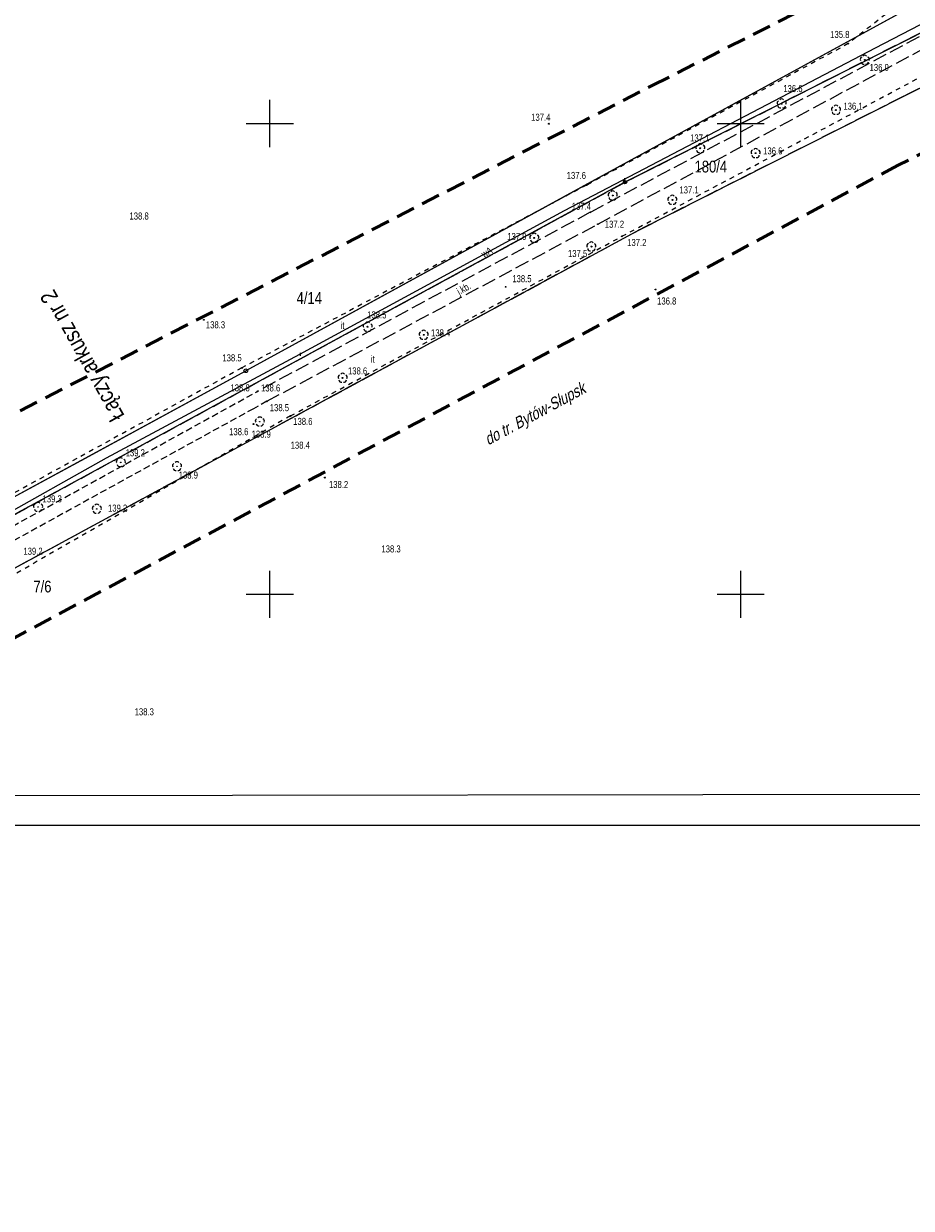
# Model space of a CAD drawing. Header units: metres. Extents: x 6443052 to 6445155, y 6013553 to 6014840.
# Tile 27 of 36: x 6444648 to 6444836, y 6014170 to 6014421. Entities that reach past the tile are written whole.
import ezdxf
from ezdxf.enums import TextEntityAlignment as Align

# ---------------------------------------------------------------- set-up
doc = ezdxf.new("R2010")
doc.units = ezdxf.units.M
doc.header["$MEASUREMENT"] = 0
for name, pattern in [('L_0_03', [2, 1, -1]), ('L_0_06', [4, 3, -1]), ('L_0_0C', [6, 4, -2]), ('L_0_56', [2.1, 1.4, -0.7]), ('L_0_AD', [0])]:
    doc.linetypes.add(name, pattern=pattern)
doc.layers.get('0').update_dxf_attribs({"linetype": 'CONTINUOUS', "lineweight": 18})
for name, color, linetype, lineweight in [('131_Punkt_osnowy_pomiarowej', 7, 'CONTINUOUS', 18), ('202_punkt_graniczny', 7, 'CONTINUOUS', 18), ('203_punkt_graniczny', 7, 'CONTINUOUS', 18), ('211_numer_dzialki_ewidencyjnej', 96, 'CONTINUOUS', 18), ('217_kontur_klasyfikacyjny', 3, 'L_0_06', 18), ('218_kontur_uzytku_gruntowego', 3, 'L_0_06', 18), ('219_dzialka_ewidencyjna', 96, 'CONTINUOUS', 25), ('G_DRO', 7, 'L_0_56', 18), ('j_bruk_pomiar', 7, 'L_0_06', 18), ('luk_G_DRO', 7, 'L_0_56', 18), ('luk_G_SIE_W', 5, 'CONTINUOUS', 18), ('Ramka_wewn_nr_3_i_opis', 7, 'CONTINUOUS', 18), ('siatka', 7, 'CONTINUOUS', 18), ('srednie_nap_pomiar', 1, 'L_0_AD', 18), ('uzytek_pomiar', 7, 'L_0_03', 18), ('Uzytki_gruntowe_POMIOERZONE', 7, 'L_0_03', 18), ('wys_odzysk', 7, 'CONTINUOUS', 18), ('wys_pomiar', 7, 'CONTINUOUS', 18), ('ZAKRES', 212, 'L_0_0C', 50)]:
    doc.layers.add(name, color=color, linetype=linetype, lineweight=lineweight)
doc.layers.add('ramka_zewn', color=212, linetype='CONTINUOUS', lineweight=18, plot=False)
doc.styles.add('Arial CE', font='Arial CE.ttf')
doc.linetypes.add('L_0_AD_SHX_E', pattern='A,0,-1.2,-2.4,-2.4,-2.4,-2.4,-2.4,[17,STARKOWO_STARKÓWKO.shx,S=0.1,R=0,X=0,Y=0],-2.4,[18,STARKOWO_STARKÓWKO.shx,S=0.1,R=0,X=0,Y=0],-2.4,[19,STARKOWO_STARKÓWKO.shx,S=0.1,R=0,X=0,Y=0],-2.4,-2.4,-1.2', length=24)
doc.linetypes.add('L_0_AD_SHX_S', pattern='A,0,-1.2,-2.4,-2.4,[13,STARKOWO_STARKÓWKO.shx,S=0.1,R=0,X=0,Y=0],-2.4,[14,STARKOWO_STARKÓWKO.shx,S=0.1,R=0,X=0,Y=0],-2.4,[15,STARKOWO_STARKÓWKO.shx,S=0.1,R=0,X=0,Y=0],-2.4,[16,STARKOWO_STARKÓWKO.shx,S=0.1,R=0,X=0,Y=0],-2.4,-2.4,-2.4,-2.4,-1.2', length=24)

msp = doc.modelspace()

# ---------------------------------------------------------------- hatches: boundary and pattern name
at = {"linetype": 'Continuous', "lineweight": 13}
for points in [[(6444822.85, 6014416.88, 1), (6444822.85, 6014417.06, 1)], [(6444826.35, 6014413.41, 1), (6444826.35, 6014413.59, 1)], [(6444808.69, 6014404.12, 1), (6444808.69, 6014404.3, 1)], [(6444820.23, 6014402.78, 1), (6444820.23, 6014402.96, 1)], [(6444759.27, 6014399.87, 1), (6444759.27, 6014400.05, 1)], [(6444791.41, 6014394.66, 1), (6444791.41, 6014394.84, 1)], [(6444803.15, 6014393.61, 1), (6444803.15, 6014393.79, 1)], [(6444767.28, 6014386.83, 1), (6444767.28, 6014387.01, 1)], [(6444785.48, 6014383.68, 1), (6444785.48, 6014383.86, 1)], [(6444768.06, 6014381.05, 1), (6444768.06, 6014381.23, 1)], [(6444769.67, 6014378.54, 1), (6444769.67, 6014378.72, 1)], [(6444756.16, 6014375.6, 1), (6444756.16, 6014375.78, 1)], [(6444774.76, 6014375.95, 1), (6444774.76, 6014376.13, 1)], [(6444768.29, 6014373.77, 1), (6444768.29, 6014373.95, 1)], [(6444750.09, 6014365.22, 1), (6444750.09, 6014365.4, 1)], [(6444781.93, 6014364.64, 1), (6444781.93, 6014364.82, 1)], [(6444685.98, 6014358.21, 1), (6444685.98, 6014358.39, 1)], [(6444720.78, 6014356.74, 1), (6444720.78, 6014356.92, 1)], [(6444732.68, 6014355.02, 1), (6444732.68, 6014355.2, 1)], [(6444694.05, 6014348, 1), (6444694.05, 6014348.18, 1)], [(6444694.91, 6014347.39, 1), (6444694.91, 6014347.57, 1)], [(6444715.46, 6014345.88, 1), (6444715.46, 6014346.06, 1)], [(6444697.38, 6014343.02, 1), (6444697.38, 6014343.2, 1)], [(6444699.37, 6014340.92, 1), (6444699.37, 6014341.1, 1)], [(6444704.39, 6014337.8, 1), (6444704.39, 6014337.98, 1)], [(6444696.51, 6014336.08, 1), (6444696.51, 6014336.26, 1)], [(6444711.71, 6014324.7, 1), (6444711.71, 6014324.88, 1)]]:
    msp.add_hatch(color=0, dxfattribs=at).paths.add_polyline_path(points)
at = {"linetype": 'Continuous', "lineweight": 18}
for points in [[(6444826.35, 6014413.4, 1), (6444826.35, 6014413.6, 1)], [(6444808.69, 6014404.11, 1), (6444808.69, 6014404.31, 1)], [(6444820.23, 6014402.77, 1), (6444820.23, 6014402.97, 1)], [(6444791.41, 6014394.65, 1), (6444791.41, 6014394.85, 1)], [(6444803.15, 6014393.6, 1), (6444803.15, 6014393.8, 1)], [(6444772.83, 6014384.61, 1), (6444772.83, 6014384.81, 1)], [(6444785.48, 6014383.67, 1), (6444785.48, 6014383.87, 1)], [(6444756.16, 6014375.59, 1), (6444756.16, 6014375.79, 1)], [(6444768.29, 6014373.76, 1), (6444768.29, 6014373.96, 1)], [(6444720.78, 6014356.73, 1), (6444720.78, 6014356.93, 1)], [(6444732.68, 6014355.01, 1), (6444732.68, 6014355.21, 1)], [(6444715.46, 6014345.87, 1), (6444715.46, 6014346.07, 1)]]:
    msp.add_hatch(color=0, dxfattribs=at).paths.add_polyline_path(points)
at = {"layer": '203_punkt_graniczny', "linetype": 'Continuous', "lineweight": 18}
msp.add_hatch(color=256, dxfattribs=at).paths.add_polyline_path([(6444778.5, 6014377.39, 1), (6444778.5, 6014377.49, 1)])

# ---------------------------------------------------------------- linework, layer by layer
at = {"color": 0, "linetype": 'Continuous', "lineweight": 13, "flags": 128}
msp.add_lwpolyline([(6444706.42, 6014351.32), (6444706.42, 6014350.62)], dxfattribs=at)
at = {"color": 0, "linetype": 'Continuous', "lineweight": 13}
for centre in [(6444822.85, 6014416.97), (6444826.35, 6014413.5), (6444808.69, 6014404.21), (6444820.23, 6014402.87), (6444759.27, 6014399.96), (6444791.41, 6014394.75), (6444803.15, 6014393.7), (6444767.28, 6014386.92), (6444785.48, 6014383.77), (6444768.06, 6014381.14), (6444769.67, 6014378.63), (6444756.16, 6014375.69), (6444774.76, 6014376.04), (6444768.29, 6014373.86), (6444750.09, 6014365.31), (6444781.93, 6014364.73), (6444685.98, 6014358.3), (6444720.78, 6014356.83), (6444732.68, 6014355.11), (6444694.05, 6014348.09), (6444694.91, 6014347.48), (6444715.46, 6014345.97), (6444697.38, 6014343.11), (6444699.37, 6014341.01), (6444704.39, 6014337.89), (6444696.51, 6014336.17), (6444711.71, 6014324.79)]:
    msp.add_circle(centre, 0.0906, dxfattribs=at)
at = {"color": 0, "linetype": 'Continuous', "lineweight": 18}
for centre in [(6444826.35, 6014413.5), (6444808.69, 6014404.21), (6444820.23, 6014402.87), (6444791.41, 6014394.75), (6444803.15, 6014393.7), (6444772.83, 6014384.71), (6444785.48, 6014383.77), (6444756.16, 6014375.69), (6444768.29, 6014373.86), (6444720.78, 6014356.83), (6444732.68, 6014355.11), (6444715.46, 6014345.97)]:
    msp.add_circle(centre, 0.1, dxfattribs=at)
for centre, radius, start, end in [((6444825.87, 6014413.66), 0.49, 110.2826, 214.3302), ((6444826.06, 6014413.09), 0.5, 181.1458, 285.1541), ((6444826.35, 6014414), 0.5, 38.4802, 141.5198), ((6444826.64, 6014413.09), 0.5, 254.8459, 358.8542), ((6444826.83, 6014413.66), 0.49, 325.6698, 69.7174), ((6444808.69, 6014404.71), 0.5, 38.4802, 141.5198), ((6444808.21, 6014404.37), 0.49, 110.2826, 214.3302), ((6444808.4, 6014403.8), 0.5, 181.1458, 285.1541), ((6444808.98, 6014403.8), 0.5, 254.8459, 358.8542), ((6444809.17, 6014404.37), 0.49, 325.6698, 69.7174), ((6444819.75, 6014403.03), 0.49, 110.2826, 214.3302), ((6444820.23, 6014403.37), 0.5, 38.4802, 141.5198), ((6444820.71, 6014403.03), 0.49, 325.6698, 69.7174), ((6444819.94, 6014402.46), 0.5, 181.1458, 285.1541), ((6444820.52, 6014402.46), 0.5, 254.8459, 358.8542), ((6444790.93, 6014394.91), 0.49, 110.2826, 214.3302), ((6444791.41, 6014395.25), 0.5, 38.4802, 141.5198), ((6444791.89, 6014394.91), 0.49, 325.6698, 69.7174), ((6444791.12, 6014394.34), 0.5, 181.1458, 285.1541), ((6444791.7, 6014394.34), 0.5, 254.8459, 358.8542), ((6444802.67, 6014393.86), 0.49, 110.2826, 214.3302), ((6444802.86, 6014393.29), 0.5, 181.1458, 285.1541), ((6444803.15, 6014394.2), 0.5, 38.4802, 141.5198), ((6444803.44, 6014393.29), 0.5, 254.8459, 358.8542), ((6444803.63, 6014393.86), 0.49, 325.6698, 69.7174), ((6444772.35, 6014384.87), 0.49, 110.2826, 214.3302), ((6444772.83, 6014385.21), 0.5, 38.4802, 141.5198), ((6444773.31, 6014384.87), 0.49, 325.6698, 69.7174), ((6444772.54, 6014384.3), 0.5, 181.1458, 285.1541), ((6444773.12, 6014384.3), 0.5, 254.8459, 358.8542), ((6444785, 6014383.93), 0.49, 110.2826, 214.3302), ((6444785.19, 6014383.36), 0.5, 181.1458, 285.1541), ((6444785.48, 6014384.27), 0.5, 38.4802, 141.5198), ((6444785.77, 6014383.36), 0.5, 254.8459, 358.8542), ((6444785.96, 6014383.93), 0.49, 325.6698, 69.7174), ((6444755.68, 6014375.85), 0.49, 110.2826, 214.3302), ((6444755.87, 6014375.28), 0.5, 181.1458, 285.1541), ((6444756.16, 6014376.19), 0.5, 38.4802, 141.5198), ((6444756.45, 6014375.28), 0.5, 254.8459, 358.8542), ((6444756.64, 6014375.85), 0.49, 325.6698, 69.7174), ((6444767.81, 6014374.02), 0.49, 110.2826, 214.3302), ((6444768, 6014373.45), 0.5, 181.1458, 285.1541), ((6444768.29, 6014374.36), 0.5, 38.4802, 141.5198), ((6444768.58, 6014373.45), 0.5, 254.8459, 358.8542), ((6444768.77, 6014374.02), 0.49, 325.6698, 69.7174), ((6444720.3, 6014356.99), 0.49, 110.2826, 214.3302), ((6444720.78, 6014357.33), 0.5, 38.4802, 141.5198), ((6444721.26, 6014356.99), 0.49, 325.6698, 69.7174), ((6444720.49, 6014356.42), 0.5, 181.1458, 285.1541), ((6444721.07, 6014356.42), 0.5, 254.8459, 358.8542), ((6444732.2, 6014355.27), 0.49, 110.2826, 214.3302), ((6444732.68, 6014355.61), 0.5, 38.4802, 141.5198), ((6444733.16, 6014355.27), 0.49, 325.6698, 69.7174), ((6444732.39, 6014354.7), 0.5, 181.1458, 285.1541), ((6444732.97, 6014354.7), 0.5, 254.8459, 358.8542), ((6444714.98, 6014346.13), 0.49, 110.2826, 214.3302), ((6444715.17, 6014345.56), 0.5, 181.1458, 285.1541), ((6444715.46, 6014346.47), 0.5, 38.4802, 141.5198), ((6444715.75, 6014345.56), 0.5, 254.8459, 358.8542), ((6444715.94, 6014346.13), 0.49, 325.6698, 69.7174)]:
    msp.add_arc(centre, radius, start, end, dxfattribs=at)
at = {"layer": '131_Punkt_osnowy_pomiarowej', "linetype": 'Continuous', "lineweight": 18}
msp.add_line((6444775.41, 6014387.91), (6444775.41, 6014388.41), dxfattribs=at)
at = {"layer": '131_Punkt_osnowy_pomiarowej', "lineweight": 18}
msp.add_circle((6444775.41, 6014387.53), 0.375, dxfattribs=at)
at = {"layer": '202_punkt_graniczny', "lineweight": 18}
msp.add_circle((6444775.39, 6014387.51), 0.25, dxfattribs=at)
at = {"layer": '203_punkt_graniczny', "lineweight": 18}
msp.add_circle((6444778.5, 6014377.44), 0.045, dxfattribs=at)
at = {"layer": '217_kontur_klasyfikacyjny', "lineweight": 18}
for p, q in [((6444916.31, 6014447.08), (6444778.5, 6014377.44)), ((6444775.39, 6014387.51), (6444850.73, 6014425.56))]:
    msp.add_line(p, q, dxfattribs=at)
at = {"layer": '218_kontur_uzytku_gruntowego', "lineweight": 18}
for p, q in [((6444778.5, 6014377.44), (6444916.31, 6014447.08)), ((6444916.31, 6014447.08), (6444778.5, 6014377.44)), ((6444850.73, 6014425.56), (6444775.39, 6014387.51)), ((6444775.39, 6014387.51), (6444850.73, 6014425.56))]:
    msp.add_line(p, q, dxfattribs=at)
at = {"layer": '219_dzialka_ewidencyjna', "linetype": 'Continuous', "lineweight": 25}
for p, q in [((6444916.31, 6014447.08), (6444778.5, 6014377.44)), ((6444850.73, 6014425.56), (6444775.39, 6014387.51))]:
    msp.add_line(p, q, dxfattribs=at)
at = {"layer": 'j_bruk_pomiar', "lineweight": 18}
for p, q in [((6444841.4, 6014420.28), (6444768.06, 6014381.14)), ((6444769.67, 6014378.63), (6444843.17, 6014418.25)), ((6444768.06, 6014381.14), (6444697.38, 6014343.11)), ((6444699.37, 6014341.01), (6444769.67, 6014378.63))]:
    msp.add_line(p, q, dxfattribs=at)
at = {"layer": 'luk_G_DRO', "lineweight": 18}
msp.add_line((6444699.37, 6014341.01), (6444696.51, 6014339.42), dxfattribs=at)
at = {"layer": 'luk_G_SIE_W', "linetype": 'Continuous', "lineweight": 18}
for p, q in [((6444828.62, 6014416.05), (6444871.2, 6014438.3)), ((6444762.6, 6014381.5), (6444828.62, 6014416.05)), ((6444706.41, 6014351.04), (6444762.6, 6014381.5))]:
    msp.add_line(p, q, dxfattribs=at)
at = {"layer": 'Ramka_wewn_nr_3_i_opis', "linetype": 'Continuous', "lineweight": 18}
msp.add_line((6445147.47, 6014257.9), (6444326.17, 6014256.8), dxfattribs=at)
at = {"layer": 'ramka_zewn', "linetype": 'Continuous', "lineweight": 13}
msp.add_line((6445153.95, 6014250.91), (6444318.88, 6014250.91), dxfattribs=at)
at = {"layer": 'siatka', "color": 7, "linetype": 'Continuous', "lineweight": 13}
for p, q in [((6444700, 6014395), (6444700, 6014405)), ((6444800, 6014395), (6444800, 6014405)), ((6444695, 6014400), (6444705, 6014400)), ((6444795, 6014400), (6444805, 6014400)), ((6444700, 6014295), (6444700, 6014305)), ((6444800, 6014295), (6444800, 6014305)), ((6444695, 6014300), (6444705, 6014300)), ((6444795, 6014300), (6444805, 6014300))]:
    msp.add_line(p, q, dxfattribs=at)
at = {"layer": 'srednie_nap_pomiar', "linetype": 'L_0_AD_SHX_S'}
msp.add_line((6444837.22, 6014425.28), (6444766.07, 6014386.38), dxfattribs=at)
at = {"layer": 'uzytek_pomiar', "lineweight": 18}
for p, q in [((6444835.46, 6014426.89), (6444822.85, 6014416.97)), ((6444822.85, 6014416.97), (6444767.28, 6014386.92)), ((6444774.76, 6014376.04), (6444844.88, 6014413.47)), ((6444704.39, 6014337.89), (6444774.76, 6014376.04))]:
    msp.add_line(p, q, dxfattribs=at)
at = {"layer": 'ZAKRES', "lineweight": 50}
for p, q in [((6444781.21, 6014408.07), (6445045.08, 6014541.42)), ((6444926.55, 6014438.41), (6444833.42, 6014391.14))]:
    msp.add_line(p, q, dxfattribs=at)

# ---------------------------------------------------------------- texts
at = {"layer": '211_numer_dzialki_ewidencyjnej', "style": 'Arial CE', "width": 0.79}
for s, p in [('180/4', (6444790.2, 6014392.1)), ('4/14', (6444705.7, 6014364.2)), ('7/6', (6444649.8, 6014302.9))]:
    msp.add_text(s, height=2.5, dxfattribs=at).set_placement(p, align=Align.TOP_LEFT)
at = {"layer": 'G_DRO', "style": 'Arial CE', "oblique": 15, "width": 0.79}
msp.add_text('do tr. Bytów-Słupsk', height=2.5, rotation=28.4, dxfattribs=at).set_placement((6444745.2, 6014333.8), align=Align.TOP_LEFT)
at = {"layer": 'luk_G_DRO', "style": 'Arial CE', "width": 0.78}
msp.add_text('j.kb.', height=1.5, rotation=28.6, dxfattribs=at).set_placement((6444739.5, 6014364.9), align=Align.TOP_LEFT)
at = {"layer": 'luk_G_SIE_W', "style": 'Arial CE', "width": 0.78}
msp.add_text('wA', height=1.5, rotation=30.3, dxfattribs=at).set_placement((6444744.72, 6014372.75), align=Align.TOP_LEFT)
at = {"layer": 'Ramka_wewn_nr_3_i_opis', "style": 'Arial CE', "width": 0.81}
msp.add_text('Łączy arkusz nr 2', height=3.5, rotation=119.2, dxfattribs=at).set_placement((6444666.19, 6014336.21), align=Align.TOP_LEFT)
at = {"layer": 'uzytek_pomiar', "style": 'Arial CE', "width": 0.83}
for p in [(6444714.99, 6014357.85), (6444721.43, 6014350.69)]:
    msp.add_text('it', height=1.5, dxfattribs=at).set_placement(p, align=Align.TOP_LEFT)
at = {"layer": 'wys_odzysk', "style": 'Arial CE', "width": 0.78}
for s, p in [('138.8', (6444670.2, 6014381.1)), ('138.8', (6444670.2, 6014381.1)), ('138.9', (6444696.13, 6014334.76)), ('138.9', (6444696.13, 6014334.76)), ('138.4', (6444704.42, 6014332.42)), ('139.2', (6444669.39, 6014330.82)), ('139.2', (6444669.39, 6014330.82)), ('138.9', (6444680.65, 6014326.08)), ('138.9', (6444680.65, 6014326.08)), ('139.3', (6444651.74, 6014321.03)), ('139.3', (6444651.74, 6014321.03)), ('139.2', (6444665.64, 6014319.06)), ('139.2', (6444665.64, 6014319.06)), ('139.2', (6444647.67, 6014309.9)), ('139.2', (6444647.67, 6014309.9)), ('138.3', (6444723.7, 6014310.4)), ('138.3', (6444723.7, 6014310.4)), ('138.3', (6444671.3, 6014275.8)), ('138.3', (6444671.3, 6014275.8))]:
    msp.add_text(s, height=1.5, dxfattribs=at).set_placement(p, align=Align.TOP_LEFT)
at = {"layer": 'wys_pomiar', "style": 'Arial CE', "width": 0.78}
for s, p in [('135.8', (6444819, 6014419.67)), ('136.0', (6444827.36, 6014412.66)), ('136.6', (6444809.04, 6014408.17)), ('136.1', (6444821.81, 6014404.43)), ('137.4', (6444755.5, 6014402.08)), ('137.1', (6444789.25, 6014397.68)), ('136.6', (6444804.76, 6014394.94)), ('137.6', (6444763.05, 6014389.72)), ('137.1', (6444786.98, 6014386.65)), ('137.4', (6444764.12, 6014383.17)), ('137.2', (6444771.14, 6014379.36)), ('137.9', (6444750.42, 6014376.75)), ('137.2', (6444775.89, 6014375.48)), ('137.5', (6444763.32, 6014373.14)), ('138.5', (6444751.49, 6014367.79)), ('136.8', (6444782.24, 6014363.05)), ('138.5', (6444720.68, 6014360.1)), ('138.3', (6444686.42, 6014358)), ('138.4', (6444734.24, 6014356.29)), ('138.5', (6444689.93, 6014350.98)), ('138.6', (6444716.6, 6014348.2)), ('138.8', (6444691.64, 6014344.61)), ('138.6', (6444698.13, 6014344.59)), ('138.5', (6444700, 6014340.4)), ('138.6', (6444704.97, 6014337.48)), ('138.6', (6444691.36, 6014335.3)), ('138.2', (6444712.56, 6014324.08))]:
    msp.add_text(s, height=1.5, dxfattribs=at).set_placement(p, align=Align.TOP_LEFT)

# ---------------------------------------------------------------- wipeouts: each hides what was drawn before it
at = {"color": 0, "linetype": 'Continuous', "lineweight": 18}
msp.add_wipeout([(6444663.26, 6014317.13), (6444663.77, 6014317.27), (6444664.14, 6014317.64), (6444664.28, 6014318.14), (6444664.14, 6014318.65), (6444663.77, 6014319.02), (6444663.26, 6014319.15), (6444662.76, 6014319.02), (6444662.39, 6014318.65), (6444662.25, 6014318.14), (6444662.39, 6014317.64), (6444662.76, 6014317.27)], dxfattribs=at)

# ---------------------------------------------------------------- next in the draw order: hatches: boundary and pattern name
at = {"linetype": 'Continuous', "lineweight": 18}
msp.add_hatch(color=0, dxfattribs=at).paths.add_polyline_path([(6444663.26, 6014318.09, 1), (6444663.26, 6014318.2, 1)])

# ---------------------------------------------------------------- next in the draw order: linework, layer by layer
at = {"color": 0, "linetype": 'Continuous', "lineweight": 18}
msp.add_circle((6444663.26, 6014318.14), 0.0566, dxfattribs=at)
for centre, radius, start, end in [((6444662.78, 6014318.3), 0.48, 112.249, 214.992), ((6444663, 6014317.78), 0.54, 188.427, 280.4915), ((6444663.26, 6014318.58), 0.54, 41.9872, 135), ((6444663.58, 6014317.74), 0.48, 255.9638, 357.6141), ((6444663.74, 6014318.28), 0.5, 328.2405, 68.6294)]:
    msp.add_arc(centre, radius, start, end, dxfattribs=at)

# ---------------------------------------------------------------- next in the draw order: wipeouts: each hides what was drawn before it
at = {"color": 0, "linetype": 'Continuous', "lineweight": 13}
msp.add_wipeout([(6444694.91, 6014347.08), (6444695.11, 6014347.13), (6444695.26, 6014347.28), (6444695.31, 6014347.48), (6444695.26, 6014347.68), (6444695.11, 6014347.83), (6444694.91, 6014347.88), (6444694.71, 6014347.83), (6444694.56, 6014347.68), (6444694.51, 6014347.48), (6444694.56, 6014347.28), (6444694.71, 6014347.13)], dxfattribs=at)
at = {"color": 0, "linetype": 'Continuous', "lineweight": 18}
for points in [[(6444697.87, 6014335.66), (6444698.37, 6014335.8), (6444698.74, 6014336.17), (6444698.88, 6014336.68), (6444698.74, 6014337.18), (6444698.37, 6014337.55), (6444697.87, 6014337.69), (6444697.36, 6014337.55), (6444696.99, 6014337.18), (6444696.85, 6014336.68), (6444696.99, 6014336.17), (6444697.36, 6014335.8)], [(6444668.35, 6014327.01), (6444668.86, 6014327.15), (6444669.23, 6014327.52), (6444669.37, 6014328.02), (6444669.23, 6014328.53), (6444668.86, 6014328.9), (6444668.35, 6014329.04), (6444667.85, 6014328.9), (6444667.48, 6014328.53), (6444667.34, 6014328.02), (6444667.48, 6014327.52), (6444667.85, 6014327.15)], [(6444680.28, 6014326.18), (6444680.79, 6014326.31), (6444681.16, 6014326.68), (6444681.29, 6014327.19), (6444681.16, 6014327.7), (6444680.79, 6014328.07), (6444680.28, 6014328.2), (6444679.77, 6014328.07), (6444679.4, 6014327.7), (6444679.27, 6014327.19), (6444679.4, 6014326.68), (6444679.77, 6014326.31)], [(6444650.79, 6014317.52), (6444651.29, 6014317.66), (6444651.66, 6014318.03), (6444651.8, 6014318.54), (6444651.66, 6014319.04), (6444651.29, 6014319.41), (6444650.79, 6014319.55), (6444650.28, 6014319.41), (6444649.91, 6014319.04), (6444649.77, 6014318.54), (6444649.91, 6014318.03), (6444650.28, 6014317.66)]]:
    msp.add_wipeout(points, dxfattribs=at)

# ---------------------------------------------------------------- next in the draw order: hatches: boundary and pattern name
at = {"linetype": 'Continuous', "lineweight": 18}
for points in [[(6444697.87, 6014336.62, 1), (6444697.87, 6014336.73, 1)], [(6444668.35, 6014327.97, 1), (6444668.35, 6014328.08, 1)], [(6444680.28, 6014327.13, 1), (6444680.28, 6014327.25, 1)], [(6444650.79, 6014318.48, 1), (6444650.79, 6014318.59, 1)]]:
    msp.add_hatch(color=0, dxfattribs=at).paths.add_polyline_path(points)

# ---------------------------------------------------------------- next in the draw order: linework, layer by layer
at = {"color": 0, "linetype": 'Continuous', "lineweight": 13}
msp.add_circle((6444694.91, 6014347.48), 0.4, dxfattribs=at)
at = {"color": 0, "linetype": 'Continuous', "lineweight": 18}
for centre in [(6444697.87, 6014336.68), (6444668.35, 6014328.02), (6444680.28, 6014327.19), (6444650.79, 6014318.54)]:
    msp.add_circle(centre, 0.0566, dxfattribs=at)
for centre, radius, start, end in [((6444697.39, 6014336.84), 0.48, 112.249, 214.992), ((6444697.87, 6014337.12), 0.54, 41.9872, 135), ((6444698.35, 6014336.82), 0.5, 328.2405, 68.6294), ((6444697.61, 6014336.32), 0.54, 188.427, 280.4915), ((6444698.19, 6014336.28), 0.48, 255.9638, 357.6141), ((6444667.87, 6014328.18), 0.48, 112.249, 214.992), ((6444668.09, 6014327.66), 0.54, 188.427, 280.4915), ((6444668.35, 6014328.46), 0.54, 41.9872, 135), ((6444668.67, 6014327.62), 0.48, 255.9638, 357.6141), ((6444668.83, 6014328.16), 0.5, 328.2405, 68.6294), ((6444679.8, 6014327.35), 0.48, 112.249, 214.992), ((6444680.28, 6014327.63), 0.54, 41.9872, 135), ((6444680.76, 6014327.33), 0.5, 328.2405, 68.6294), ((6444680.02, 6014326.83), 0.54, 188.427, 280.4915), ((6444680.6, 6014326.79), 0.48, 255.9638, 357.6141), ((6444650.31, 6014318.7), 0.48, 112.249, 214.992), ((6444650.53, 6014318.18), 0.54, 188.427, 280.4915), ((6444650.79, 6014318.98), 0.54, 41.9872, 135), ((6444651.11, 6014318.14), 0.48, 255.9638, 357.6141), ((6444651.27, 6014318.68), 0.5, 328.2405, 68.6294)]:
    msp.add_arc(centre, radius, start, end, dxfattribs=at)
at = {"layer": '217_kontur_klasyfikacyjny', "lineweight": 18}
for p, q in [((6444533.45, 6014255.75), (6444775.39, 6014387.51)), ((6444778.5, 6014377.44), (6444536.77, 6014246.49))]:
    msp.add_line(p, q, dxfattribs=at)
at = {"layer": '218_kontur_uzytku_gruntowego', "lineweight": 18}
for p, q in [((6444775.39, 6014387.51), (6444533.45, 6014255.75)), ((6444533.45, 6014255.75), (6444775.39, 6014387.51)), ((6444536.77, 6014246.49), (6444778.5, 6014377.44)), ((6444778.5, 6014377.44), (6444536.77, 6014246.49))]:
    msp.add_line(p, q, dxfattribs=at)
at = {"layer": '219_dzialka_ewidencyjna', "linetype": 'Continuous', "lineweight": 25}
for p, q in [((6444775.39, 6014387.51), (6444533.45, 6014255.75)), ((6444778.5, 6014377.44), (6444536.77, 6014246.49))]:
    msp.add_line(p, q, dxfattribs=at)
at = {"layer": 'luk_G_DRO', "lineweight": 18}
for p, q in [((6444627.03, 6014304.36), (6444697.38, 6014343.11)), ((6444696.51, 6014339.42), (6444629.34, 6014302.44))]:
    msp.add_line(p, q, dxfattribs=at)
at = {"layer": 'luk_G_SIE_W', "linetype": 'Continuous', "lineweight": 18}
for p, q in [((6444665.29, 6014329), (6444706.41, 6014351.02)), ((6444665.29, 6014329), (6444706.41, 6014351.02)), ((6444627.09, 6014307.53), (6444665.29, 6014329)), ((6444627.09, 6014307.53), (6444665.29, 6014329))]:
    msp.add_line(p, q, dxfattribs=at)
at = {"layer": 'srednie_nap_pomiar', "linetype": 'Continuous'}
for p in [(6444837.22, 6014425.28), (6444624.9, 6014309.42)]:
    msp.add_line(p, (6444694.91, 6014347.48), dxfattribs=at)
at = {"layer": 'srednie_nap_pomiar', "linetype": 'L_0_AD_SHX_E'}
for p in [(6444766.07, 6014386.38), (6444659.91, 6014328.45)]:
    msp.add_line(p, (6444694.91, 6014347.48), dxfattribs=at)
at = {"layer": 'srednie_nap_pomiar', "linetype": 'L_0_AD_SHX_S'}
msp.add_line((6444624.9, 6014309.42), (6444659.91, 6014328.45), dxfattribs=at)
at = {"layer": 'uzytek_pomiar', "lineweight": 18}
msp.add_line((6444767.28, 6014386.92), (6444694.05, 6014348.09), dxfattribs=at)
at = {"layer": 'Uzytki_gruntowe_POMIOERZONE', "lineweight": 18}
for p, q in [((6444694.05, 6014348.09), (6444621.82, 6014308.39)), ((6444704.39, 6014337.89), (6444633.38, 6014297.1))]:
    msp.add_line(p, q, dxfattribs=at)
at = {"layer": 'ZAKRES', "lineweight": 50}
for p, q in [((6444401.62, 6014212.63), (6444781.21, 6014408.07)), ((6444833.42, 6014391.14), (6444419.26, 6014169.59))]:
    msp.add_line(p, q, dxfattribs=at)

doc.saveas('drawing.dxf')
